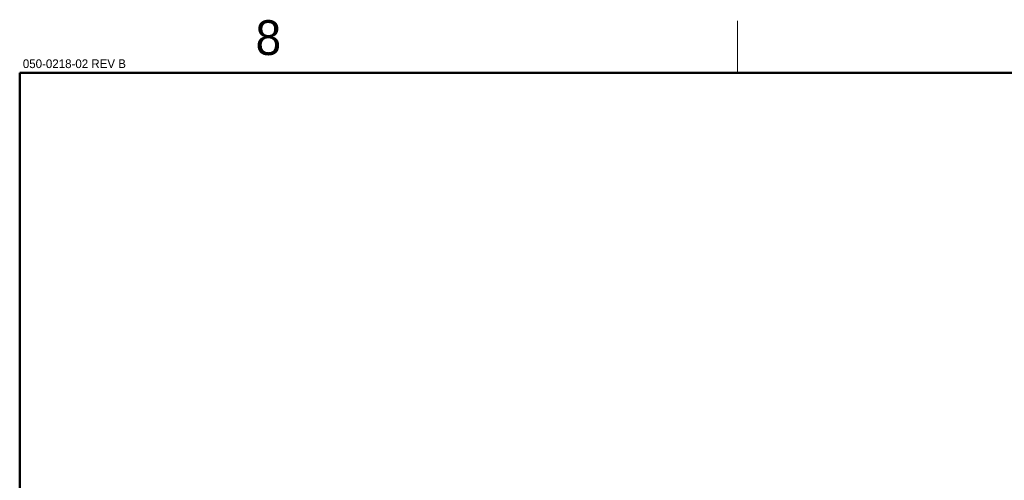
# Model space of a CAD drawing. Header units: millimetres. Extents: x 19 to 844, y 7 to 552.
# Tile 55 of 81: x 25 to 139, y 499 to 552. Entities that reach past the tile are written whole.
import ezdxf

# ---------------------------------------------------------------- set-up
doc = ezdxf.new("R2010")
doc.units = ezdxf.units.MM
doc.styles.add('SLDTEXTSTYLE0', font='ARIAL.TTF', dxfattribs={"width": 0.948})

msp = doc.modelspace()

# ---------------------------------------------------------------- linework, layer by layer
at = {"color": 7, "linetype": 'Continuous', "lineweight": 18}
msp.add_line((107.95, 546.1), (107.95, 552.1), dxfattribs=at)
at = {"color": 7, "linetype": 'Continuous', "lineweight": 50}
for q in [(838.2, 546.1), (25.4, 12.7)]:
    msp.add_line((25.4, 546.1), q, dxfattribs=at)

# ---------------------------------------------------------------- texts
at = {"color": 7, "linetype": 'Continuous', "lineweight": 0, "style": 'SLDTEXTSTYLE0'}
for s, insert, char_height, attachment_point in [('8', (53.989, 552.165), 4, 2), ('050-0218-02 REV B', (25.762, 547.665), 1, 1)]:
    msp.add_mtext(s, dxfattribs=dict(at, insert=insert, char_height=char_height, attachment_point=attachment_point))

doc.saveas('drawing.dxf')
